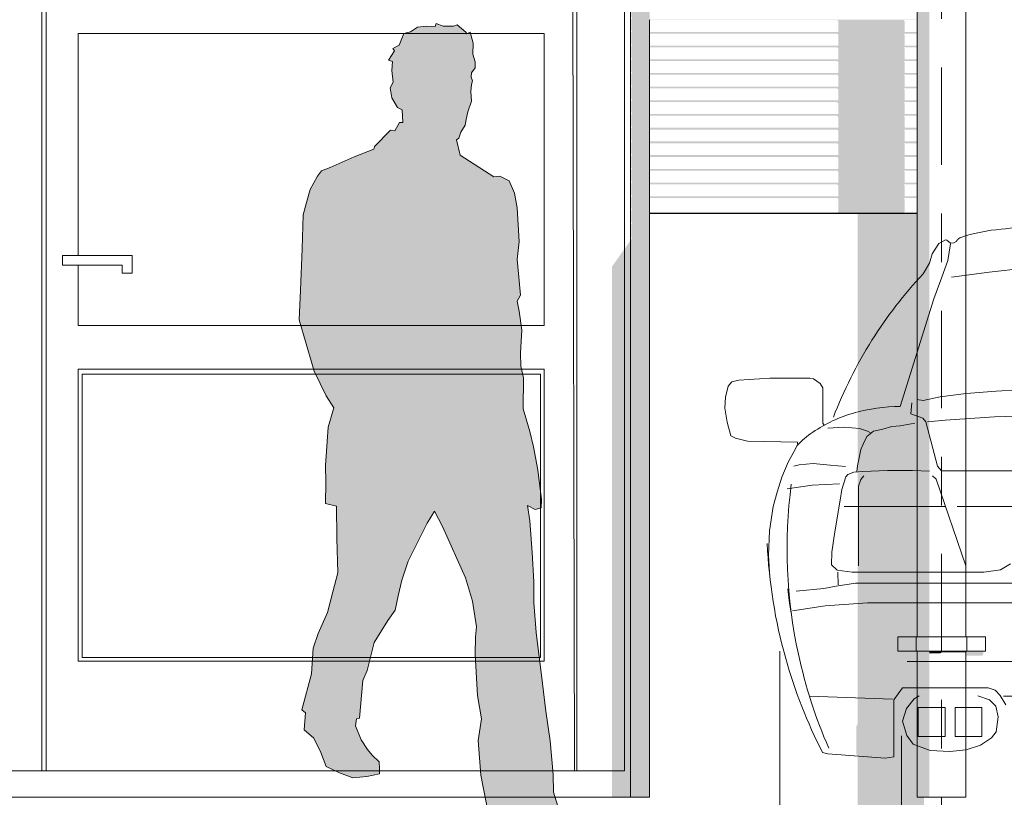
# Model space of a CAD drawing. Header units: metres. Extents: x -4 to 112, y -27 to 26.
# Tile 92 of 167: x 35.86 to 37.88, y 0 to 1.6. Entities that reach past the tile are written whole.
import ezdxf
from ezdxf.enums import TextEntityAlignment as Align

# ---------------------------------------------------------------- set-up
doc = ezdxf.new("R2010")
doc.units = ezdxf.units.M
doc.header["$MEASUREMENT"] = 0
doc.linetypes.add('Raster', pattern=[0.4, 0.2, -0.1, 0, -0.1])
for name, color, linetype in [('10 Fassade', 7, 'Continuous'), ('10 Stütze', 7, 'Continuous'), ('10 Wand außen', 7, 'Continuous'), ('30 Dachentwässerung', 7, 'Continuous'), ('60 Ausstattung außen', 7, 'Continuous'), ('90 Achsraster', 7, 'Continuous'), ('94 Genehmigungsplanung Bemaßung', 7, 'Continuous')]:
    doc.layers.add(name, color=color, linetype=linetype)
doc.styles.add('ERSTELLTER_STIL_1', font='arial.ttf')
doc.styles.add('ERSTELLTER_STIL_2', font='arial.ttf')
doc.dimstyles.new('ERSTELLTER_STIL__1', dxfattribs={"dimtxt": 0.25, "dimasz": 0.19, "dimexe": 0.18, "dimexo": 0.1, "dimgap": 0, "dimtad": 1, "dimtih": 1, "dimtoh": 1, "dimzin": 0, "dimdsep": 46, "dimtxsty": 'ERSTELLTER_STIL_2', "dimblk": 'ARROWHEAD_6', "dimblk1": 'ARROWHEAD_6', "dimblk2": 'ARROWHEAD_6', "dimcen": 0.09, "dimclrd": 7, "dimclre": 7, "dimclrt": 7, "dimazin": 0, "dimtfac": 1, "dimtdec": 4, "dimtmove": 0, "dimatfit": 3, "dimfxl": 1, "dimtolj": 1, "dimtzin": 0, "dimarcsym": 0})

# ---------------------------------------------------------------- blocks, each defined once
blk = doc.blocks.new('Standard-Rastermarker[7]_1', base_point=(37.7511, 10))
at = {"layer": '90 Achsraster', "color": 14, "linetype": 'Raster', "lineweight": 18, "true_color": 0xa80000}
blk.add_line((37.7511, 9), (37.7511, -1), dxfattribs=at)
at = {"layer": '90 Achsraster', "color": 14, "lineweight": 18, "true_color": 0xa80000, "style": 'ERSTELLTER_STIL_1'}
for tag, p in [('AC_MarkerText_1_0', (37.7511, 10.5)), ('AC_MarkerText_1_1', (37.7511, -2.2))]:
    blk.add_attdef(tag, text='', height=0.3, rotation=360, dxfattribs=at).set_placement(p, align=Align.TOP_CENTER)
blk = doc.blocks.new('Auto Symbol 27[15]_1', base_point=(38.323, -0.1525))
at = {"layer": '60 Ausstattung außen', "color": 7, "linetype": 'Continuous', "lineweight": 13}
for p, q in [((37.7314, 1.117), (37.7455, 1.1384)), ((37.7455, 1.1384), (37.7591, 1.1453)), ((37.7591, 1.1453), (37.7619, 1.1452)), ((37.7619, 1.1452), (37.7694, 1.1389)), ((37.7693, 1.1375), (37.7637, 1.1032)), ((37.7694, 1.1389), (37.776, 1.1392)), ((37.776, 1.1392), (37.7822, 1.1426)), ((37.7259, 1.0974), (37.7314, 1.117)), ((37.7133, 1.0756), (37.7259, 1.0974)), ((37.7637, 1.1032), (37.7519, 1.0689)), ((37.7717, 1.069), (37.8485, 1.079)), ((37.8485, 1.079), (37.9223, 1.0876)), ((37.7519, 1.0689), (37.7351, 1.0241)), ((37.7351, 1.0241), (37.6662, 0.8029)), ((37.3201, 0.854), (37.3122, 0.8446)), ((37.3346, 0.8573), (37.3201, 0.854)), ((37.3978, 0.8612), (37.3346, 0.8573)), ((37.4802, 0.8613), (37.3978, 0.8612)), ((37.4881, 0.8601), (37.4802, 0.8613)), ((37.5017, 0.8507), (37.4881, 0.8601)), ((37.5068, 0.8417), (37.5017, 0.8507)), ((37.3122, 0.8446), (37.3069, 0.8226)), ((37.5068, 0.7687), (37.5068, 0.8417)), ((37.8015, 0.83), (37.7484, 0.8233)), ((37.8631, 0.8343), (37.8015, 0.83)), ((37.9106, 0.8376), (37.8631, 0.8343)), ((37.3069, 0.8226), (37.3055, 0.7998)), ((37.6897, 0.8107), (37.6877, 0.788)), ((37.7132, 0.8156), (37.7003, 0.8173)), ((37.7484, 0.8233), (37.7132, 0.8156)), ((37.3055, 0.7998), (37.3105, 0.7711)), ((37.3105, 0.7711), (37.318, 0.7425)), ((37.6964, 0.7692), (37.6662, 0.7631)), ((37.6877, 0.788), (37.7126, 0.7791)), ((37.7126, 0.7791), (37.7187, 0.7719)), ((37.7187, 0.7719), (37.7427, 0.6807)), ((37.7221, 0.7714), (37.7584, 0.7747)), ((37.7584, 0.7747), (37.8597, 0.7818)), ((37.8597, 0.7818), (37.9352, 0.784)), ((37.5101, 0.765), (37.5068, 0.7687)), ((37.5174, 0.7588), (37.5508, 0.7608)), ((37.5508, 0.7608), (37.5823, 0.7582)), ((37.5823, 0.7582), (37.5985, 0.7526)), ((37.6108, 0.7526), (37.5974, 0.7416)), ((37.5985, 0.7526), (37.6063, 0.7482)), ((37.6304, 0.7565), (37.6108, 0.7526)), ((37.6488, 0.762), (37.6304, 0.7565)), ((37.6662, 0.7631), (37.6488, 0.762)), ((37.318, 0.7425), (37.3273, 0.7379)), ((37.3273, 0.7379), (37.3519, 0.7318)), ((37.3519, 0.7318), (37.4553, 0.7301)), ((37.4553, 0.7301), (37.4553, 0.7256)), ((37.5974, 0.7416), (37.5901, 0.7256)), ((37.4361, 0.6884), (37.4475, 0.7102)), ((37.4475, 0.7102), (37.4541, 0.7227)), ((37.5851, 0.7145), (37.5822, 0.7012)), ((37.5901, 0.7256), (37.5851, 0.7145)), ((37.423, 0.6579), (37.4361, 0.6884)), ((37.5822, 0.7012), (37.5783, 0.6813)), ((37.4475, 0.6808), (37.4581, 0.6831)), ((37.4581, 0.6831), (37.4872, 0.6858)), ((37.4872, 0.6858), (37.5224, 0.6825)), ((37.5224, 0.6825), (37.5537, 0.6797)), ((37.571, 0.6681), (37.5582, 0.6631)), ((37.5895, 0.6697), (37.571, 0.6681)), ((37.5783, 0.6813), (37.5772, 0.6697)), ((37.6398, 0.6719), (37.5895, 0.6697)), ((37.6913, 0.6719), (37.6398, 0.6719)), ((37.7259, 0.6702), (37.6913, 0.6719)), ((37.7427, 0.6807), (37.7511, 0.6707)), ((38.8948, 0.6707), (37.7511, 0.6707)), ((37.4129, 0.627), (37.423, 0.6579)), ((37.5543, 0.6587), (37.5459, 0.6327)), ((37.5582, 0.6631), (37.5543, 0.6587)), ((37.585, 0.6531), (37.58, 0.6393)), ((37.5912, 0.6604), (37.585, 0.6531)), ((37.7399, 0.6541), (37.7321, 0.6604)), ((37.8008, 0.4756), (37.7399, 0.6541)), ((37.4849, 0.6416), (37.434, 0.6338)), ((37.5414, 0.6443), (37.4849, 0.6416)), ((37.5459, 0.6327), (37.5425, 0.6106)), ((37.58, 0.6393), (37.58, 0.4756)), ((37.405, 0.5976), (37.4129, 0.627)), ((37.5425, 0.6106), (37.5318, 0.5453)), ((37.3972, 0.5473), (37.405, 0.5976)), ((37.5508, 0.5976), (37.7584, 0.5976)), ((37.7831, 0.5976), (38.0213, 0.5976)), ((37.3955, 0.4967), (37.3972, 0.5473)), ((37.5318, 0.5453), (37.5256, 0.5038)), ((37.3981, 0.4519), (37.3955, 0.4967)), ((37.5256, 0.5038), (37.5251, 0.4778)), ((37.5251, 0.4778), (37.5362, 0.4668)), ((37.5362, 0.4668), (37.5676, 0.4629)), ((37.838, 0.4629), (37.8723, 0.4677)), ((37.8723, 0.4677), (37.893, 0.4798)), ((37.5379, 0.4629), (37.5385, 0.4369)), ((37.5676, 0.4629), (37.838, 0.4629)), ((37.435, 0.4287), (37.4387, 0.399)), ((37.4523, 0.4237), (37.5094, 0.4292)), ((37.5094, 0.4292), (37.5345, 0.4341)), ((37.5345, 0.4341), (37.5743, 0.4402)), ((39.0716, 0.4402), (37.5743, 0.4402)), ((37.4387, 0.399), (37.4422, 0.3783)), ((37.445, 0.3833), (37.5116, 0.3938)), ((37.5116, 0.3938), (37.5985, 0.3999)), ((39.0474, 0.3999), (37.5985, 0.3999)), ((37.4184, 0.3004), (37.4184, -0.0913)), ((37.6804, 0.2792), (38.9655, 0.2792)), ((37.653, 0.2001), (37.6708, 0.2249)), ((37.6708, 0.2249), (37.8229, 0.2249)), ((37.8229, 0.2249), (37.8465, 0.2249)), ((37.8465, 0.2249), (37.861, 0.2205)), ((37.6502, 0.2018), (37.4795, 0.2077)), ((37.6949, 0.2023), (37.7052, 0.2084)), ((37.8258, 0.2083), (37.8492, 0.2006)), ((37.861, 0.2205), (37.8716, 0.2094)), ((37.8716, 0.2094), (37.8828, 0.19)), ((38.7676, 0.2077), (37.8783, 0.2077)), ((37.653, 0.0829), (37.653, 0.2001)), ((37.6708, 0.1564), (37.6787, 0.1824)), ((37.6787, 0.1824), (37.6949, 0.2023)), ((37.7581, 0.1846), (37.7032, 0.1846)), ((37.7032, 0.1846), (37.7032, 0.1249)), ((37.7581, 0.1249), (37.7581, 0.1846)), ((37.8341, 0.1846), (37.7793, 0.1846)), ((37.7793, 0.1846), (37.7793, 0.1249)), ((37.8341, 0.1249), (37.8341, 0.1846)), ((37.8492, 0.2006), (37.8627, 0.1873)), ((37.8627, 0.1873), (37.8671, 0.1657)), ((37.8671, 0.1657), (37.8632, 0.1348)), ((37.6798, 0.1271), (37.6708, 0.1564)), ((37.6684, 0.126), (37.6684, -0.0913)), ((37.6926, 0.1094), (37.6798, 0.1271)), ((37.7032, 0.1249), (37.7581, 0.1249)), ((37.7793, 0.1249), (37.8341, 0.1249)), ((37.8537, 0.122), (37.8307, 0.1071)), ((37.8632, 0.1348), (37.8537, 0.122)), ((37.7278, 0.0961), (37.6926, 0.1094)), ((37.8307, 0.1071), (37.8016, 0.0977)), ((37.5064, 0.0918), (37.517, 0.0896)), ((37.517, 0.0896), (37.635, 0.0807)), ((37.635, 0.0807), (37.653, 0.0829)), ((37.7681, 0.0944), (37.7278, 0.0961)), ((37.8016, 0.0977), (37.7681, 0.0944))]:
    blk.add_line(p, q, dxfattribs=at)
for centre, radius, start, end in [((38.1367, -1.1004), 2.2831, 92.8673, 96.625), ((37.9042, 0.8038), 0.365, 94.8565, 107.812), ((37.7867, 1.1424), 0.00455, 148.5499, 170.8774), ((37.7859, 1.1426), 0.00375, 171.542, 180), ((37.7904, 1.1401), 0.00886, 128.8331, 147.926), ((37.8035, 1.1227), 0.0306, 110.8615, 127.6138), ((38.3729, 0.4562), 0.9048, 136.7999, 147.7383), ((38.3644, 0.4617), 0.8946, 147.7434, 159.095), ((37.6468, 0.5174), 0.2827, 105.5816, 124.501), ((37.6656, 0.4557), 0.3473, 89.9018, 105.8365), ((37.5976, 0.5874), 0.1972, 124.2626, 136.7027), ((38.4585, 0.5108), 1.0249, 172.5715, 192.2073), ((38.4399, 0.5691), 1.0483, 182.5846, 195.6912), ((38.4464, 0.5711), 1.0551, 195.7045, 207.0182), ((38.4635, 0.5122), 1.03, 192.2218, 203.5481)]:
    blk.add_arc(centre, radius, start, end, dxfattribs=at)
blk = doc.blocks.new('Mann gehend Kontur 02 27[19]_1', base_point=(36.9369, -0.1672))
at = {"layer": '60 Ausstattung außen', "linetype": 'Continuous', "lineweight": 0, "true_color": 0xffffff}
blk.add_hatch(color=7, dxfattribs=at).paths.add_polyline_path([(36.7089, 0.588), (36.7257, 0.5567), (36.7728, 0.4513), (36.7873, 0.4034), (36.7952, 0.3504), (36.7935, 0.3301), (36.7929, 0.2935), (36.7974, 0.2089), (36.8058, 0.1614), (36.7985, 0.1169), (36.8041, 0.0453), (36.8159, -0.0139), (36.8142, -0.0494), (36.8097, -0.0905), (36.8198, -0.0939), (36.8204, -0.1401), (36.8568, -0.1514), (36.8601, -0.1452), (36.9038, -0.1649), (36.9369, -0.1672), (36.9811, -0.1621), (37.0086, -0.1582), (37.0416, -0.1525), (37.0377, -0.1435), (37.0383, -0.1306), (37.022, -0.1283), (36.994, -0.121), (36.9632, -0.108), (36.9531, -0.0872), (36.9761, -0.0922), (36.9733, -0.0708), (36.9649, -0.0268), (36.9537, 0.0109), (36.9526, 0.047), (36.9464, 0.1158), (36.938, 0.1767), (36.9307, 0.2336), (36.9178, 0.3384), (36.9128, 0.4004), (36.9128, 0.4427), (36.91, 0.503), (36.905, 0.5679), (36.8999, 0.5994), (36.9162, 0.5915), (36.9279, 0.5949), (36.929, 0.6118), (36.9212, 0.6733), (36.9122, 0.7202), (36.905, 0.7518), (36.8915, 0.798), (36.8921, 0.8617), (36.8865, 0.8859), (36.8854, 0.9131), (36.8882, 0.9599), (36.8831, 0.9988), (36.8786, 1.0197), (36.8859, 1.0321), (36.8826, 1.0689), (36.8786, 1.1055), (36.8831, 1.1421), (36.8786, 1.2115), (36.8736, 1.2415), (36.8624, 1.2669), (36.8433, 1.2765), (36.831, 1.2753), (36.7616, 1.3199), (36.7543, 1.3514), (36.7593, 1.3542), (36.7633, 1.3672), (36.7717, 1.3813), (36.7739, 1.3931), (36.7778, 1.4089), (36.7851, 1.4309), (36.784, 1.4506), (36.7851, 1.4647), (36.7868, 1.4721), (36.7845, 1.4799), (36.7851, 1.4885), (36.7924, 1.4993), (36.7929, 1.5117), (36.7879, 1.5269), (36.7883, 1.5497), (36.782, 1.5722), (36.7755, 1.5689), (36.7731, 1.5726), (36.7554, 1.5872), (36.7481, 1.5844), (36.7268, 1.5844), (36.7123, 1.5905), (36.7102, 1.584), (36.6916, 1.5849), (36.6742, 1.5827), (36.6596, 1.573), (36.6463, 1.5694), (36.6367, 1.5459), (36.6231, 1.5391), (36.6271, 1.5341), (36.6148, 1.5149), (36.6227, 1.5121), (36.6215, 1.4935), (36.6238, 1.4698), (36.6176, 1.458), (36.621, 1.4377), (36.6333, 1.4174), (36.6423, 1.4129), (36.644, 1.3868), (36.6372, 1.3868), (36.6277, 1.3699), (36.6187, 1.371), (36.5857, 1.3372), (36.5846, 1.3321), (36.5437, 1.3163), (36.4944, 1.2943), (36.477, 1.2876), (36.4686, 1.2763), (36.4535, 1.2493), (36.4457, 1.2221), (36.439, 1.1972), (36.4373, 1.1268), (36.4339, 1.0421), (36.4311, 0.9812), (36.4406, 0.9485), (36.4619, 0.8758), (36.4866, 0.8249), (36.5022, 0.8001), (36.4905, 0.7607), (36.4849, 0.6816), (36.4854, 0.6472), (36.4849, 0.6038), (36.5078, 0.5982), (36.5084, 0.5328), (36.5101, 0.461), (36.5003, 0.4224), (36.4892, 0.3796), (36.4698, 0.3365), (36.4597, 0.3065), (36.4563, 0.2535), (36.4367, 0.1796), (36.4438, 0.1733), (36.4413, 0.1387), (36.461, 0.1216), (36.4754, 0.0922), (36.4866, 0.0635), (36.5135, 0.05), (36.5409, 0.0398), (36.57, 0.0426), (36.5958, 0.0483), (36.5963, 0.0595), (36.5954, 0.0726), (36.5812, 0.0866), (36.5711, 0.0984), (36.5583, 0.1182), (36.5465, 0.1469), (36.5487, 0.161), (36.5549, 0.1627), (36.5616, 0.2401), (36.5706, 0.2604), (36.5851, 0.3184), (36.6131, 0.3635), (36.6283, 0.3849), (36.6344, 0.4137), (36.6417, 0.4465), (36.6552, 0.4854), (36.6938, 0.5632)])
at = {"layer": '60 Ausstattung außen', "color": 7, "linetype": 'Continuous', "lineweight": 13, "flags": 128}
blk.add_lwpolyline([(36.7089, 0.588), (36.6938, 0.5632), (36.6552, 0.4854), (36.6417, 0.4465), (36.6344, 0.4137), (36.6283, 0.3849), (36.6131, 0.3635), (36.5851, 0.3184), (36.5706, 0.2604), (36.5616, 0.2401), (36.5549, 0.1627), (36.5487, 0.161), (36.5465, 0.1469), (36.5583, 0.1182), (36.5711, 0.0984), (36.5812, 0.0866), (36.5954, 0.0726), (36.5963, 0.0595), (36.5958, 0.0483), (36.57, 0.0426), (36.5409, 0.0398), (36.5135, 0.05), (36.4866, 0.0635), (36.4754, 0.0922), (36.461, 0.1216), (36.4413, 0.1387), (36.4438, 0.1733), (36.4367, 0.1796), (36.4563, 0.2535), (36.4597, 0.3065), (36.4698, 0.3365), (36.4892, 0.3796), (36.5003, 0.4224), (36.5101, 0.461), (36.5084, 0.5328), (36.5078, 0.5982), (36.4849, 0.6038), (36.4854, 0.6472), (36.4849, 0.6816), (36.4905, 0.7607), (36.5022, 0.8001), (36.4866, 0.8249), (36.4619, 0.8758), (36.4406, 0.9485), (36.4311, 0.9812), (36.4339, 1.0421), (36.4373, 1.1268), (36.439, 1.1972), (36.4457, 1.2221), (36.4535, 1.2493), (36.4686, 1.2763), (36.477, 1.2876), (36.4944, 1.2943), (36.5437, 1.3163), (36.5846, 1.3321), (36.5857, 1.3372), (36.6187, 1.371), (36.6277, 1.3699), (36.6372, 1.3868), (36.644, 1.3868), (36.6423, 1.4129), (36.6333, 1.4174), (36.621, 1.4377), (36.6176, 1.458), (36.6238, 1.4698), (36.6215, 1.4935), (36.6227, 1.5121), (36.6148, 1.5149), (36.6271, 1.5341), (36.6231, 1.5391), (36.6367, 1.5459), (36.6463, 1.5694), (36.6596, 1.573), (36.6742, 1.5827), (36.6916, 1.5849), (36.7102, 1.584), (36.7123, 1.5905), (36.7268, 1.5844), (36.7481, 1.5844), (36.7554, 1.5872), (36.7731, 1.5726), (36.7755, 1.5689), (36.782, 1.5722), (36.7883, 1.5497), (36.7879, 1.5269), (36.7929, 1.5117), (36.7924, 1.4993), (36.7851, 1.4885), (36.7845, 1.4799), (36.7868, 1.4721), (36.7851, 1.4647), (36.784, 1.4506), (36.7851, 1.4309), (36.7778, 1.4089), (36.7739, 1.3931), (36.7717, 1.3813), (36.7633, 1.3672), (36.7593, 1.3542), (36.7543, 1.3514), (36.7616, 1.3199), (36.831, 1.2753), (36.8433, 1.2765), (36.8624, 1.2669), (36.8736, 1.2415), (36.8786, 1.2115), (36.8831, 1.1421), (36.8786, 1.1055), (36.8826, 1.0689), (36.8859, 1.0321), (36.8786, 1.0197), (36.8831, 0.9988), (36.8882, 0.9599), (36.8854, 0.9131), (36.8865, 0.8859), (36.8921, 0.8617), (36.8915, 0.798), (36.905, 0.7518), (36.9122, 0.7202), (36.9212, 0.6733), (36.929, 0.6118), (36.9279, 0.5949), (36.9162, 0.5915), (36.8999, 0.5994), (36.905, 0.5679), (36.91, 0.503), (36.9128, 0.4427), (36.9128, 0.4004), (36.9178, 0.3384), (36.9307, 0.2336), (36.938, 0.1767), (36.9464, 0.1158), (36.9526, 0.047), (36.9537, 0.0109), (36.9649, -0.0268), (36.9733, -0.0708), (36.9761, -0.0922), (36.9531, -0.0872), (36.9632, -0.108), (36.994, -0.121), (37.022, -0.1283), (37.0383, -0.1306), (37.0377, -0.1435), (37.0416, -0.1525), (37.0086, -0.1582), (36.9811, -0.1621), (36.9369, -0.1672), (36.9038, -0.1649), (36.8601, -0.1452), (36.8568, -0.1514), (36.8204, -0.1401), (36.8198, -0.0939), (36.8097, -0.0905), (36.8142, -0.0494), (36.8159, -0.0139), (36.8041, 0.0453), (36.7985, 0.1169), (36.8058, 0.1614), (36.7974, 0.2089), (36.7929, 0.2935), (36.7935, 0.3301), (36.7952, 0.3504), (36.7873, 0.4034), (36.7728, 0.4513), (36.7257, 0.5567)], close=True, dxfattribs=at)
blk = doc.blocks.new('*D38', base_point=(27236.1321, 0))
at = {"layer": '94 Genehmigungsplanung Bemaßung', "color": 7, "linetype": 'Continuous', "lineweight": 13}
for p, q in [((17.3411, 9.2531), (17.3411, 9.6281)), ((58.1625, 9.2531), (58.1625, 9.6281)), ((17.4411, 9.5406), (17.2411, 9.3406)), ((58.0625, 9.3406), (58.2625, 9.5406)), ((17.1911, 9.4406), (17.3411, 9.4406)), ((17.3411, 9.4406), (58.1625, 9.4406)), ((58.1625, 9.4406), (58.3125, 9.4406))]:
    blk.add_line(p, q, dxfattribs=at)
at = {"layer": '94 Genehmigungsplanung Bemaßung', "color": 7, "lineweight": 13, "insert": (37.3228, 9.4906), "char_height": 0.25, "attachment_point": 7, "style": 'ERSTELLTER_STIL_2'}
blk.add_mtext('\\A1;{\\pql;\\fArial|b0|i0|c0|p0;\\W1.000000;40,82}', dxfattribs=at)
blk = doc.blocks.new('ARROWHEAD_6')
at = {"color": 0, "linetype": 'Continuous', "lineweight": 0}
for p, q in [((-0.5, -0.5), (0.5, 0.5)), ((0, 0), (-1, 0))]:
    blk.add_line(p, q, dxfattribs=at)

msp = doc.modelspace()

# ---------------------------------------------------------------- hatches: boundary and pattern name
at = {"layer": '10 Fassade', "linetype": 'Continuous', "lineweight": 0, "true_color": 0x000000}
for points in [[(37.1511, 1.5975), (37.5363, 1.5975), (37.5388, 1.595), (37.6754, 1.595), (37.6729, 1.5975), (37.7011, 1.5975), (37.7011, 1.598), (37.1511, 1.598)], [(37.5388, 1.595), (37.5388, 1.5729), (37.6754, 1.5729), (37.6754, 1.595)], [(37.1511, 1.5699), (37.7011, 1.5699), (37.7011, 1.5729), (37.1511, 1.5729)], [(37.1511, 1.5699), (37.1511, 1.5693), (37.5363, 1.5693), (37.5388, 1.5669), (37.6754, 1.5669), (37.6729, 1.5693), (37.7011, 1.5693), (37.7011, 1.5699)], [(37.5388, 1.5669), (37.5388, 1.5447), (37.6754, 1.5447), (37.6754, 1.5669)], [(37.7011, 1.5447), (37.1511, 1.5447), (37.1511, 1.5417), (37.7011, 1.5417)], [(37.1511, 1.5412), (37.5363, 1.5412), (37.5388, 1.5387), (37.6754, 1.5387), (37.6729, 1.5412), (37.7011, 1.5412), (37.7011, 1.5417), (37.1511, 1.5417)], [(37.5388, 1.5387), (37.5388, 1.5166), (37.6754, 1.5166), (37.6754, 1.5387)], [(37.7011, 1.5166), (37.1511, 1.5166), (37.1511, 1.5136), (37.7011, 1.5136)], [(37.1511, 1.5131), (37.5363, 1.5131), (37.5388, 1.5106), (37.6754, 1.5106), (37.6729, 1.5131), (37.7011, 1.5131), (37.7011, 1.5136), (37.1511, 1.5136)], [(37.5388, 1.5106), (37.5388, 1.4884), (37.6754, 1.4884), (37.6754, 1.5106)], [(37.7011, 1.4884), (37.1511, 1.4884), (37.1511, 1.4854), (37.7011, 1.4854)], [(37.1511, 1.4849), (37.5363, 1.4849), (37.5388, 1.4824), (37.6754, 1.4824), (37.6729, 1.4849), (37.7011, 1.4849), (37.7011, 1.4854), (37.1511, 1.4854)], [(37.5388, 1.4824), (37.5388, 1.4603), (37.6754, 1.4603), (37.6754, 1.4824)], [(37.7011, 1.4603), (37.1511, 1.4603), (37.1511, 1.4573), (37.7011, 1.4573)], [(37.1511, 1.4573), (37.1511, 1.4568), (37.5363, 1.4568), (37.5388, 1.4543), (37.6754, 1.4543), (37.6729, 1.4568), (37.7011, 1.4568), (37.7011, 1.4573)], [(37.6754, 1.4543), (37.5388, 1.4543), (37.5388, 1.4321), (37.6754, 1.4321)], [(37.1511, 1.4291), (37.7011, 1.4291), (37.7011, 1.4321), (37.1511, 1.4321)], [(37.1511, 1.4286), (37.5363, 1.4286), (37.5388, 1.4261), (37.6754, 1.4261), (37.6729, 1.4286), (37.7011, 1.4286), (37.7011, 1.4291), (37.1511, 1.4291)], [(37.5388, 1.4261), (37.5388, 1.404), (37.6754, 1.404), (37.6754, 1.4261)], [(37.7011, 1.404), (37.1511, 1.404), (37.1511, 1.401), (37.7011, 1.401)], [(37.1511, 1.401), (37.1511, 1.4005), (37.5363, 1.4005), (37.5388, 1.398), (37.6754, 1.398), (37.6729, 1.4005), (37.7011, 1.4005), (37.7011, 1.401)], [(37.5388, 1.398), (37.5388, 1.3759), (37.6754, 1.3759), (37.6754, 1.398)], [(37.7011, 1.3759), (37.1511, 1.3759), (37.1511, 1.3729), (37.7011, 1.3729)], [(37.1511, 1.3729), (37.1511, 1.3723), (37.5363, 1.3723), (37.5388, 1.3699), (37.6754, 1.3699), (37.6729, 1.3723), (37.7011, 1.3723), (37.7011, 1.3729)], [(37.5388, 1.3699), (37.5388, 1.3477), (37.6754, 1.3477), (37.6754, 1.3699)], [(37.7011, 1.3477), (37.1511, 1.3477), (37.1511, 1.3447), (37.7011, 1.3447)], [(37.1511, 1.3447), (37.1511, 1.3442), (37.5363, 1.3442), (37.5388, 1.3417), (37.6754, 1.3417), (37.6729, 1.3442), (37.7011, 1.3442), (37.7011, 1.3447)], [(37.6754, 1.3417), (37.5388, 1.3417), (37.5388, 1.3196), (37.6754, 1.3196)], [(37.7011, 1.3196), (37.1511, 1.3196), (37.1511, 1.3166), (37.7011, 1.3166)], [(37.1511, 1.3166), (37.1511, 1.3161), (37.5363, 1.3161), (37.5388, 1.3136), (37.6754, 1.3136), (37.6729, 1.3161), (37.7011, 1.3161), (37.7011, 1.3166)], [(37.6754, 1.3136), (37.5388, 1.3136), (37.5388, 1.2914), (37.6754, 1.2914)], [(37.7011, 1.2914), (37.1511, 1.2914), (37.1511, 1.2884), (37.7011, 1.2884)], [(37.1511, 1.2879), (37.5363, 1.2879), (37.5388, 1.2854), (37.6754, 1.2854), (37.6729, 1.2879), (37.7011, 1.2879), (37.7011, 1.2884), (37.1511, 1.2884)], [(37.5388, 1.2854), (37.5388, 1.2633), (37.6754, 1.2633), (37.6754, 1.2854)], [(37.1511, 1.2603), (37.7011, 1.2603), (37.7011, 1.2633), (37.1511, 1.2633)], [(37.1511, 1.2603), (37.1511, 1.2598), (37.5363, 1.2598), (37.5388, 1.2573), (37.6754, 1.2573), (37.6729, 1.2598), (37.7011, 1.2598), (37.7011, 1.2603)], [(37.5388, 1.2573), (37.5388, 1.2351), (37.6754, 1.2351), (37.6754, 1.2573)], [(37.7011, 1.2351), (37.1511, 1.2351), (37.1511, 1.2321), (37.7011, 1.2321)], [(37.1511, 1.2321), (37.1511, 1.2316), (37.5363, 1.2316), (37.5388, 1.2291), (37.6754, 1.2291), (37.6729, 1.2316), (37.7011, 1.2316), (37.7011, 1.2321)], [(37.5388, 1.2291), (37.5388, 1.204), (37.6754, 1.204), (37.6754, 1.2291)], [(37.1511, 1.2), (37.5011, 1.2), (37.5011, 1.2005), (37.1511, 1.2005)], [(37.5388, 1.204), (37.5368, 1.2005), (37.6734, 1.2005), (37.6754, 1.204)]]:
    msp.add_hatch(color=18, dxfattribs=at).paths.add_polyline_path(points)
at = {"layer": '10 Stütze', "linetype": 'Continuous', "lineweight": 0, "true_color": 0x000000}
msp.add_hatch(color=18, dxfattribs=at).paths.add_polyline_path([(37.5011, 1.2), (37.7011, 1.2), (37.7011, 1.2005), (37.5011, 1.2005)])
at = {"layer": '10 Wand außen', "linetype": 'Continuous', "lineweight": 0, "true_color": 0x000000}
for points in [[(33.3511, 4.4464), (37.1132, 4.4464), (37.1132, 4.4349), (37.1157, 4.4349), (37.1132, 4.4289), (37.1132, 4.4067), (37.1157, 4.4067), (37.1132, 4.4007), (37.1132, 4.3786), (37.1157, 4.3786), (37.1132, 4.3726), (37.1132, 4.3504), (37.1157, 4.3504), (37.1132, 4.3444), (37.1132, 4.3223), (37.1157, 4.3223), (37.1132, 4.3163), (37.1132, 4.2941), (37.1157, 4.2941), (37.1132, 4.2881), (37.1132, 4.266), (37.1157, 4.266), (37.1132, 4.26), (37.1132, 4.2379), (37.1157, 4.2379), (37.1132, 4.2319), (37.1132, 4.2097), (37.1157, 4.2097), (37.1132, 4.2037), (37.1132, 4.1816), (37.1157, 4.1816), (37.1132, 4.1756), (37.1132, 4.1504), (37.1152, 4.1498), (37.1212, 4.1498), (37.1162, 4.1427), (37.1141, 4.1388), (37.1132, 4.1354), (37.1132, 4.1103), (37.1157, 4.1103), (37.1132, 4.1043), (37.1132, 4.0822), (37.1157, 4.0822), (37.1132, 4.0762), (37.1132, 4.054), (37.1157, 4.054), (37.1132, 4.048), (37.1132, 4.0259), (37.1157, 4.0259), (37.1132, 4.0199), (37.1132, 3.9977), (37.1157, 3.9977), (37.1132, 3.9917), (37.1132, 3.9696), (37.1157, 3.9696), (37.1132, 3.9636), (37.1132, 3.9414), (37.1157, 3.9414), (37.1132, 3.9354), (37.1132, 3.9133), (37.1157, 3.9133), (37.1132, 3.9073), (37.1132, 3.8852), (37.1157, 3.8852), (37.1132, 3.8792), (37.1132, 3.857), (37.1157, 3.857), (37.1132, 3.851), (37.1132, 3.8289), (37.1157, 3.8289), (37.1132, 3.8229), (37.1132, 3.8007), (37.1157, 3.8007), (37.1132, 3.7947), (37.1132, 3.7726), (37.1157, 3.7726), (37.1132, 3.7666), (37.1132, 3.7444), (37.1157, 3.7444), (37.1132, 3.7384), (37.1132, 3.7163), (37.1157, 3.7163), (37.1132, 3.7103), (37.1132, 3.6882), (37.1157, 3.6882), (37.1132, 3.6822), (37.1132, 3.66), (37.1157, 3.66), (37.1132, 3.654), (37.1132, 3.6319), (37.1157, 3.6319), (37.1132, 3.6259), (37.1132, 3.6037), (37.1157, 3.6037), (37.1132, 3.5977), (37.1132, 3.5756), (37.1157, 3.5756), (37.1132, 3.5696), (37.1132, 3.5474), (37.1157, 3.5474), (37.1132, 3.5414), (37.1132, 3.5193), (37.1157, 3.5193), (37.1132, 3.5133), (37.1132, 3.4912), (37.1157, 3.4912), (37.1132, 3.4852), (37.1132, 3.463), (37.1157, 3.463), (37.1132, 3.457), (37.1132, 3.4349), (37.1157, 3.4349), (37.1132, 3.4289), (37.1132, 3.4067), (37.1157, 3.4067), (37.1132, 3.4007), (37.1132, 3.3786), (37.1157, 3.3786), (37.1132, 3.3726), (37.1132, 3.3504), (37.1157, 3.3504), (37.1132, 3.3444), (37.1132, 3.3223), (37.1157, 3.3223), (37.1132, 3.3163), (37.1132, 3.2941), (37.1157, 3.2941), (37.1132, 3.2881), (37.1132, 3.266), (37.1157, 3.266), (37.1132, 3.26), (37.1132, 3.2379), (37.1157, 3.2379), (37.1132, 3.2319), (37.1132, 3.2097), (37.1157, 3.2097), (37.1132, 3.2037), (37.1132, 3.1816), (37.1157, 3.1816), (37.1132, 3.1756), (37.1132, 3.1504), (37.1152, 3.1498), (37.1212, 3.1498), (37.1162, 3.1427), (37.1141, 3.1388), (37.1132, 3.1354), (37.1132, 3.1103), (37.1157, 3.1103), (37.1132, 3.1043), (37.1132, 3.0822), (37.1157, 3.0822), (37.1132, 3.0762), (37.1132, 3.054), (37.1157, 3.054), (37.1132, 3.048), (37.1132, 3.0259), (37.1157, 3.0259), (37.1132, 3.0199), (37.1132, 2.9977), (37.1157, 2.9977), (37.1132, 2.9917), (37.1132, 2.9696), (37.1157, 2.9696), (37.1132, 2.9636), (37.1132, 2.9414), (37.1157, 2.9414), (37.1132, 2.9354), (37.1132, 2.9133), (37.1157, 2.9133), (37.1132, 2.9073), (37.1132, 2.8852), (37.1157, 2.8852), (37.1132, 2.8792), (37.1132, 2.857), (37.1157, 2.857), (37.1132, 2.851), (37.1132, 2.8289), (37.1157, 2.8289), (37.1132, 2.8229), (37.1132, 2.8007), (37.1157, 2.8007), (37.1132, 2.7947), (37.1132, 2.7726), (37.1157, 2.7726), (37.1132, 2.7666), (37.1132, 2.7444), (37.1157, 2.7444), (37.1132, 2.7384), (37.1132, 2.7163), (37.1157, 2.7163), (37.1132, 2.7103), (37.1132, 2.6882), (37.1157, 2.6882), (37.1132, 2.6822), (37.1132, 2.66), (37.1157, 2.66), (37.1132, 2.654), (37.1132, 2.6319), (37.1157, 2.6319), (37.1132, 2.6259), (37.1132, 2.6037), (37.1157, 2.6037), (37.1132, 2.5977), (37.1132, 2.5756), (37.1157, 2.5756), (37.1132, 2.5696), (37.1132, 2.5474), (37.1157, 2.5474), (37.1132, 2.5414), (37.1132, 2.5193), (37.1157, 2.5193), (37.1132, 2.5133), (37.1132, 2.4912), (37.1157, 2.4912), (37.1132, 2.4852), (37.1132, 2.463), (37.1157, 2.463), (37.1132, 2.457), (37.1132, 2.4349), (37.1157, 2.4349), (37.1132, 2.4289), (37.1132, 2.4067), (37.1157, 2.4067), (37.1132, 2.4007), (37.1132, 2.3786), (37.1157, 2.3786), (37.1132, 2.3726), (37.1132, 2.3504), (37.1157, 2.3504), (37.1132, 2.3444), (37.1132, 2.3223), (37.1157, 2.3223), (37.1132, 2.3163), (37.1132, 2.2941), (37.1157, 2.2941), (37.1132, 2.2881), (37.1132, 2.266), (37.1157, 2.266), (37.1132, 2.26), (37.1132, 2.2379), (37.1157, 2.2379), (37.1132, 2.2319), (37.1132, 2.2097), (37.1157, 2.2097), (37.1132, 2.2037), (37.1132, 2.1816), (37.1157, 2.1816), (37.1132, 2.1756), (37.1132, 2.1504), (37.1152, 2.1498), (37.1212, 2.1498), (37.1162, 2.1427), (37.1141, 2.1388), (37.1132, 2.1354), (37.1132, 2.1103), (37.1157, 2.1103), (37.1132, 2.1043), (37.1132, 2.0822), (37.1157, 2.0822), (37.1132, 2.0762), (37.1132, 2.054), (37.1157, 2.054), (37.1132, 2.048), (37.1132, 2.0259), (37.1157, 2.0259), (37.1132, 2.0199), (37.1132, 1.9977), (37.1157, 1.9977), (37.1132, 1.9917), (37.1132, 1.9696), (37.1157, 1.9696), (37.1132, 1.9636), (37.1132, 1.9414), (37.1157, 1.9414), (37.1132, 1.9354), (37.1132, 1.9133), (37.1157, 1.9133), (37.1132, 1.9073), (37.1132, 1.8852), (37.1157, 1.8852), (37.1132, 1.8792), (37.1132, 1.857), (37.1157, 1.857), (37.1132, 1.851), (37.1132, 1.8289), (37.1157, 1.8289), (37.1132, 1.8229), (37.1132, 1.8007), (37.1157, 1.8007), (37.1132, 1.7947), (37.1132, 1.7726), (37.1157, 1.7726), (37.1132, 1.7666), (37.1132, 1.7444), (37.1157, 1.7444), (37.1132, 1.7384), (37.1132, 1.7163), (37.1157, 1.7163), (37.1132, 1.7103), (37.1132, 1.6882), (37.1157, 1.6882), (37.1132, 1.6822), (37.1132, 1.66), (37.1157, 1.66), (37.1132, 1.654), (37.1132, 1.6319), (37.1157, 1.6319), (37.1132, 1.6259), (37.1132, 1.6037), (37.1157, 1.6037), (37.1132, 1.5977), (37.1132, 1.5756), (37.1157, 1.5756), (37.1132, 1.5696), (37.1132, 1.5474), (37.1157, 1.5474), (37.1132, 1.5414), (37.1132, 1.5193), (37.1157, 1.5193), (37.1132, 1.5133), (37.1132, 1.4912), (37.1157, 1.4912), (37.1132, 1.4852), (37.1132, 1.463), (37.1157, 1.463), (37.1132, 1.457), (37.1132, 1.4349), (37.1157, 1.4349), (37.1132, 1.4289), (37.1132, 1.4067), (37.1157, 1.4067), (37.1132, 1.4007), (37.1132, 1.3786), (37.1157, 1.3786), (37.1132, 1.3726), (37.1132, 1.3504), (37.1157, 1.3504), (37.1132, 1.3444), (37.1132, 1.3223), (37.1157, 1.3223), (37.1132, 1.3163), (37.1132, 1.2941), (37.1157, 1.2941), (37.1132, 1.2881), (37.1132, 1.266), (37.1157, 1.266), (37.1132, 1.26), (37.1132, 1.2379), (37.1157, 1.2379), (37.1132, 1.2319), (37.1132, 1.2097), (37.1157, 1.2097), (37.1132, 1.2037), (37.1132, 1.1816), (37.1157, 1.1816), (37.1132, 1.1756), (37.1132, 1.1504), (37.1152, 1.1498), (37.1156, 1.1498), (37.1115, 1.1439), (37.1115, 0), (37.1511, 0), (37.1511, 4.5), (33.3511, 4.5)], [(37.5756, 0.0885), (37.5784, 0.0871), (37.5784, -0.1239), (37.7089, -0.124), (37.715, -0.1123), (37.715, 0), (37.7011, 0), (37.7011, 0.3), (37.6611, 0.3), (37.6611, 0.33), (37.7011, 0.33), (37.7011, 1.2), (37.5784, 1.2), (37.5784, 0.1509), (37.5756, 0.1455)], [(37.0993, 0.0542), (37.0736, 0.0542), (37.0736, 0), (37.1115, 0), (37.1115, 1.1439), (37.0993, 1.1267)], [(37.0736, 1.0904), (37.0736, 0.0542), (37.0993, 0.0542), (37.0993, 1.1267)], [(37.8011, 0.3), (37.8011, 0.2914), (37.835, 0.2914), (37.837, 0.2942), (37.837, 0.3)]]:
    msp.add_hatch(color=18, dxfattribs=at).paths.add_polyline_path(points)
at = {"layer": '30 Dachentwässerung', "linetype": 'Continuous', "lineweight": 0, "true_color": 0x000000}
for points in [[(37.7011, 2), (37.7011, 0.33), (37.7078, 0.33), (37.7078, 2)], [(37.7078, 0.33), (37.7261, 0.33), (37.7261, 2), (37.7078, 2)], [(37.6991, 0.3), (37.6991, 0.33), (37.6611, 0.33), (37.6611, 0.3)], [(37.7061, 0.3), (37.7061, 0.33), (37.6991, 0.33), (37.6991, 0.3)], [(37.7061, 0.33), (37.7061, 0.3), (37.7251, 0.3), (37.7251, 0.33)], [(37.7011, 0), (37.7078, 0), (37.7078, 0.3), (37.7011, 0.3)], [(37.7078, 0), (37.7261, 0), (37.7261, 0.3), (37.7078, 0.3)], [(37.7261, 0.3), (37.7261, 0.2959), (37.7482, 0.2959), (37.7511, 0.2977), (37.7511, 0.3)], [(37.7511, 0.2977), (37.7754, 0.2977), (37.7761, 0.298), (37.7761, 0.3), (37.7511, 0.3)], [(37.7761, 0.3), (37.7761, 0.298), (37.7944, 0.298), (37.7944, 0.3)], [(37.8011, 0.3), (37.7944, 0.3), (37.7944, 0.298), (37.7945, 0.2977), (37.8011, 0.2977)]]:
    msp.add_hatch(color=18, dxfattribs=at).paths.add_polyline_path(points)

# ---------------------------------------------------------------- linework, layer by layer
at = {"layer": '10 Fassade', "color": 7, "linetype": 'Continuous', "lineweight": 13}
for p, q in [((37.1511, 1.595), (37.1511, 1.598)), ((37.1511, 1.595), (37.1511, 1.5729)), ((37.1511, 1.5729), (37.1511, 1.5699)), ((37.1511, 1.5669), (37.1511, 1.5699)), ((37.1511, 1.5669), (37.1511, 1.5447)), ((37.1511, 1.5447), (37.1511, 1.5417)), ((37.1511, 1.5387), (37.1511, 1.5417)), ((37.1511, 1.5387), (37.1511, 1.5166)), ((37.1511, 1.5166), (37.1511, 1.5136)), ((37.1511, 1.5106), (37.1511, 1.5136)), ((37.1511, 1.5106), (37.1511, 1.4884)), ((37.1511, 1.4884), (37.1511, 1.4854)), ((37.1511, 1.4824), (37.1511, 1.4854)), ((37.1511, 1.4824), (37.1511, 1.4603)), ((37.1511, 1.4603), (37.1511, 1.4573)), ((37.1511, 1.4543), (37.1511, 1.4573)), ((37.1511, 1.4543), (37.1511, 1.4321)), ((37.1511, 1.4321), (37.1511, 1.4291)), ((37.1511, 1.4261), (37.1511, 1.4291)), ((37.1511, 1.4261), (37.1511, 1.404)), ((37.1511, 1.404), (37.1511, 1.401)), ((37.1511, 1.398), (37.1511, 1.401)), ((37.1511, 1.398), (37.1511, 1.3759)), ((37.1511, 1.3759), (37.1511, 1.3729)), ((37.1511, 1.3699), (37.1511, 1.3729)), ((37.1511, 1.3699), (37.1511, 1.3477)), ((37.1511, 1.3477), (37.1511, 1.3447)), ((37.1511, 1.3417), (37.1511, 1.3447)), ((37.1511, 1.3417), (37.1511, 1.3196)), ((37.1511, 1.3196), (37.1511, 1.3166)), ((37.1511, 1.3136), (37.1511, 1.3166)), ((37.1511, 1.3136), (37.1511, 1.2914)), ((37.1511, 1.2914), (37.1511, 1.2884)), ((37.1511, 1.2854), (37.1511, 1.2884)), ((37.1511, 1.2854), (37.1511, 1.2633)), ((37.1511, 1.2633), (37.1511, 1.2603)), ((37.1511, 1.2573), (37.1511, 1.2603)), ((37.1511, 1.2573), (37.1511, 1.2351)), ((37.1511, 1.2351), (37.1511, 1.2321)), ((37.1511, 1.2291), (37.1511, 1.2321)), ((37.1511, 1.2291), (37.1511, 1.204)), ((37.1511, 1.204), (37.1511, 1.2005)), ((37.1511, 1.2005), (37.7011, 1.2005))]:
    msp.add_line(p, q, dxfattribs=at)
at = {"layer": '10 Stütze', "color": 7, "linetype": 'Continuous', "lineweight": 13}
msp.add_line((37.5011, 1.2), (37.5011, 1.2005), dxfattribs=at)
at = {"layer": '10 Wand außen', "color": 7, "linetype": 'Continuous', "lineweight": 13}
for p, q in [((37.1115, 0), (37.1115, 4.444)), ((37.0993, 4.4295), (37.0993, 0.0542)), ((35.9022, 0.0542), (35.9022, 2.2595)), ((35.9112, 2.2521), (35.9112, 0.0542)), ((36.997, 0.0542), (36.9916, 2.2521)), ((37.0016, 0.0542), (37.0016, 2.2595)), ((35.9769, 1.5695), (35.9769, 1.1134)), ((36.9346, 1.5695), (35.9769, 1.5695)), ((36.9346, 0.9695), (36.9346, 1.5695)), ((37.1511, 1.2), (37.1511, 1.2005)), ((37.7011, 1.2), (37.1511, 1.2)), ((37.1511, 1.2), (37.1511, 0)), ((35.9444, 1.0935), (35.9444, 1.1134)), ((35.9444, 1.1134), (35.9769, 1.1134)), ((35.9769, 1.1134), (36.0877, 1.1134)), ((36.0877, 1.1134), (36.0877, 1.0773)), ((35.9769, 1.0935), (35.9444, 1.0935)), ((36.0672, 1.0935), (35.9769, 1.0935)), ((35.9769, 1.0935), (35.9769, 0.9695)), ((36.0672, 1.0773), (36.0672, 1.0935)), ((36.0877, 1.0773), (36.0672, 1.0773)), ((35.9769, 0.9695), (36.9346, 0.9695)), ((35.9769, 0.2795), (35.9769, 0.8795)), ((35.9769, 0.8795), (36.9346, 0.8795)), ((36.9346, 0.2795), (36.9346, 0.8795)), ((35.9852, 0.2876), (35.9852, 0.8696)), ((36.9268, 0.8696), (35.9852, 0.8696)), ((36.9268, 0.2876), (36.9268, 0.8696)), ((35.9852, 0.2876), (36.9268, 0.2876)), ((35.9769, 0.2795), (36.9346, 0.2795)), ((33.4216, 0.0542), (35.9022, 0.0542)), ((35.9022, 0.0542), (35.9112, 0.0542)), ((35.9112, 0.0542), (36.997, 0.0542)), ((36.997, 0.0542), (37.0016, 0.0542)), ((37.0993, 0.0542), (37.0016, 0.0542)), ((37.1511, 0), (33.3511, 0)), ((37.7511, -0.124), (37.7511, 0))]:
    msp.add_line(p, q, dxfattribs=at)
at = {"layer": '30 Dachentwässerung', "color": 7, "linetype": 'Continuous', "lineweight": 13}
for p, q in [((37.7011, 2), (37.7011, 0.33)), ((37.8011, 2), (37.8011, 0.33)), ((37.6991, 0.33), (37.6611, 0.33)), ((37.6611, 0.3), (37.6611, 0.33)), ((37.7061, 0.33), (37.6991, 0.33)), ((37.6991, 0.3), (37.6991, 0.33)), ((37.7251, 0.33), (37.7061, 0.33)), ((37.7511, 0.33), (37.7251, 0.33)), ((37.7771, 0.33), (37.7511, 0.33)), ((37.7961, 0.33), (37.7771, 0.33)), ((37.8031, 0.33), (37.7961, 0.33)), ((37.8411, 0.33), (37.8031, 0.33)), ((37.8031, 0.3), (37.8031, 0.33)), ((37.8411, 0.3), (37.8411, 0.33)), ((37.6991, 0.3), (37.6611, 0.3)), ((37.7061, 0.3), (37.6991, 0.3)), ((37.7011, 0.3), (37.7011, 0)), ((37.7251, 0.3), (37.7061, 0.3)), ((37.7511, 0.3), (37.7251, 0.3)), ((37.7771, 0.3), (37.7511, 0.3)), ((37.7961, 0.3), (37.7771, 0.3)), ((37.8031, 0.3), (37.7961, 0.3)), ((37.8011, 0.3), (37.8011, 0)), ((37.8411, 0.3), (37.8031, 0.3)), ((37.7011, 0), (37.7078, 0)), ((37.7078, 0), (37.7261, 0)), ((37.7261, 0), (37.7511, 0)), ((37.7511, 0), (37.7761, 0)), ((37.7761, 0), (37.7944, 0)), ((37.7944, 0), (37.8011, 0))]:
    msp.add_line(p, q, dxfattribs=at)

# ---------------------------------------------------------------- block references
at = {"layer": '60 Ausstattung außen', "color": 7, "linetype": 'Continuous', "lineweight": 13}
for name, p in [('Mann gehend Kontur 02 27[19]_1', (36.9369, -0.1672)), ('Auto Symbol 27[15]_1', (38.323, -0.1525))]:
    msp.add_blockref(name, p, dxfattribs=at)
at = {"layer": '90 Achsraster', "color": 7, "linetype": 'Continuous', "lineweight": 18}
msp.add_blockref('Standard-Rastermarker[7]_1', (37.7511, 10), dxfattribs=at)

# ---------------------------------------------------------------- dimensions: what is measured, and where the dimension line sits
at = {"layer": '94 Genehmigungsplanung Bemaßung', "color": 7, "linetype": 'Continuous', "lineweight": 13}
dim = msp.add_linear_dim(base=(58.1625, 9.4406), p1=(17.3411, 1.2), p2=(58.1625, -0.1), dimstyle='ERSTELLTER_STIL__1', dxfattribs=at)
dim.commit()
dim.dimension.update_dxf_attribs({"geometry": '*D38', "text_midpoint": (37.7416, 9.6156), "dimtype": 160})

doc.saveas('drawing.dxf')
